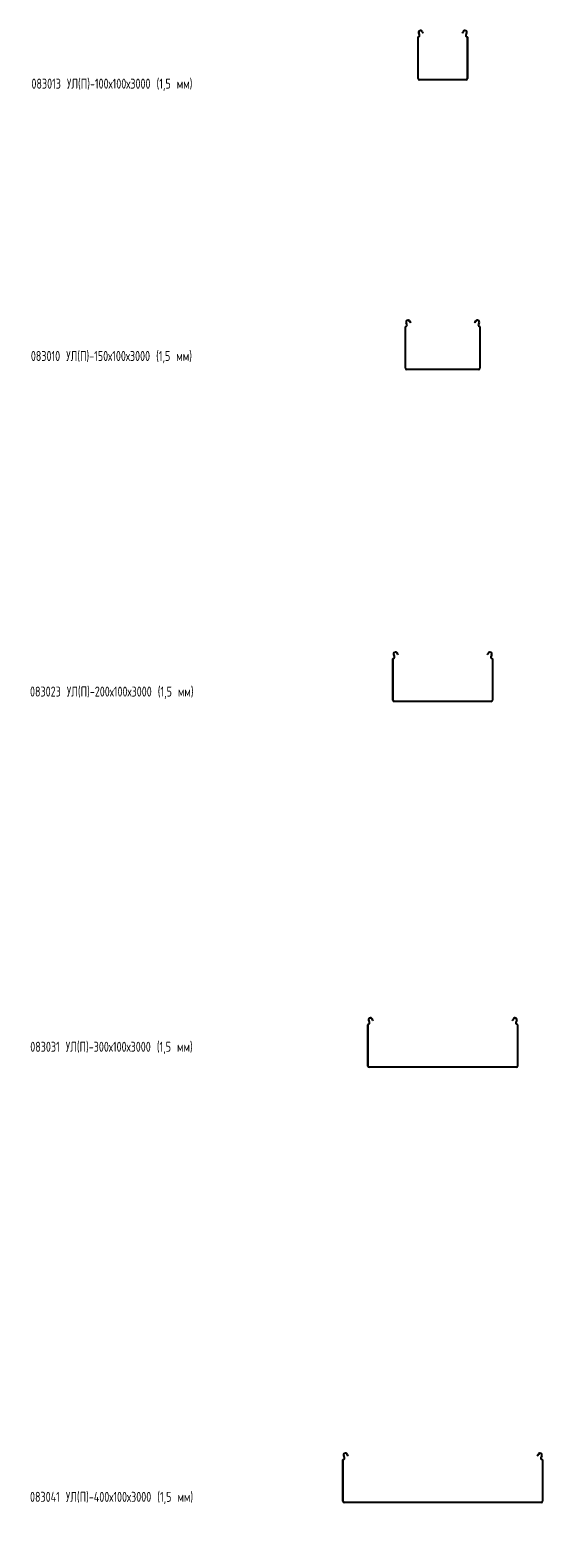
# Model space of a CAD drawing. Header units: millimetres. Extents: x -792 to 3872, y -6969 to -417.
# Tile 13 of 21: x -788 to 237, y -3433 to -417. Entities that reach past the tile are written whole.
import ezdxf

# ---------------------------------------------------------------- set-up
doc = ezdxf.new("R2010")
doc.units = ezdxf.units.MM
doc.styles.add('SLDTEXTSTYLE0', font='TXT', dxfattribs={"width": 0.7, "bigfont": 'bigfont'})

msp = doc.modelspace()

# ---------------------------------------------------------------- linework, layer by layer
at = {"color": 7, "linetype": 'Continuous', "lineweight": 15}
for p, q in [((-5.3, -420.5), (-3.6, -423.7)), ((-4, -419.8), (-2.3, -423)), ((75.3, -423), (77, -419.8)), ((76.6, -423.7), (78.4, -420.5)), ((-13.5, -514.4), (-13.5, -431.7)), ((-10.7, -426.4), (-12, -424)), ((-12, -514.4), (-12, -431.7)), ((-9.4, -425.7), (-10.6, -423.3)), ((-2.3, -423), (-3.6, -423.7)), ((76.6, -423.7), (75.3, -423)), ((83.7, -423.3), (82.4, -425.7)), ((85, -424), (83.7, -426.4)), ((85, -431.7), (85, -514.4)), ((86.5, -431.7), (86.5, -514.4)), ((83.5, -515.9), (-10.5, -515.9)), ((83.5, -517.4), (-10.5, -517.4)), ((-38.5, -1093.7), (-38.5, -1011)), ((-35.7, -1005.7), (-37, -1003.3)), ((-37, -1093.7), (-37, -1011)), ((-34.4, -1005), (-35.6, -1002.6)), ((-30.3, -999.7), (-28.6, -1003)), ((-29, -999), (-27.3, -1002.3)), ((-27.3, -1002.3), (-28.6, -1003)), ((100.3, -1002.3), (102, -999)), ((101.6, -1003), (100.3, -1002.3)), ((101.6, -1003), (103.4, -999.7)), ((108.7, -1002.6), (107.4, -1005)), ((110, -1003.3), (108.7, -1005.7)), ((110, -1011), (110, -1093.7)), ((111.5, -1011), (111.5, -1093.7)), ((108.5, -1095.2), (-35.5, -1095.2)), ((108.5, -1096.7), (-35.5, -1096.7)), ((-63.5, -1757.7), (-63.5, -1675)), ((-60.7, -1669.7), (-62, -1667.3)), ((-62, -1757.7), (-62, -1675)), ((-59.4, -1669), (-60.6, -1666.6)), ((-55.3, -1663.8), (-55, -1664.4)), ((-55, -1664.4), (-53.7, -1663.7)), ((-53.6, -1667), (-55, -1664.4)), ((-54, -1663.1), (-53.7, -1663.7)), ((-53.7, -1663.7), (-52.3, -1666.3)), ((-52.3, -1666.3), (-53.6, -1667)), ((125.3, -1666.3), (126.7, -1663.7)), ((126.6, -1667), (125.3, -1666.3)), ((128, -1664.4), (126.6, -1667)), ((126.7, -1663.7), (127, -1663.1)), ((126.7, -1663.7), (128, -1664.4)), ((128, -1664.4), (128.4, -1663.8)), ((133.7, -1666.6), (132.4, -1669)), ((135, -1667.3), (133.7, -1669.7)), ((135, -1675), (135, -1757.7)), ((136.5, -1675), (136.5, -1757.7)), ((133.5, -1759.2), (-60.5, -1759.2)), ((133.5, -1760.7), (-60.5, -1760.7)), ((-113.5, -2489.3), (-113.5, -2406.6)), ((-110.7, -2401.3), (-112, -2398.9)), ((-112, -2489.3), (-112, -2406.6)), ((-109.4, -2400.6), (-110.6, -2398.2)), ((-105.3, -2395.4), (-105, -2396)), ((-105, -2396), (-103.7, -2395.3)), ((-103.6, -2398.6), (-105, -2396)), ((-104, -2394.6), (-103.7, -2395.3)), ((-103.7, -2395.3), (-102.3, -2397.9)), ((-102.3, -2397.9), (-103.6, -2398.6)), ((175.3, -2397.9), (176.7, -2395.3)), ((176.6, -2398.6), (175.3, -2397.9)), ((178, -2396), (176.6, -2398.6)), ((176.7, -2395.3), (177, -2394.6)), ((176.7, -2395.3), (178, -2396)), ((178, -2396), (178.4, -2395.4)), ((183.7, -2398.2), (182.4, -2400.6)), ((185, -2398.9), (183.7, -2401.3)), ((185, -2406.6), (185, -2489.3)), ((186.5, -2406.6), (186.5, -2489.3)), ((183.5, -2490.8), (-110.5, -2490.8)), ((183.5, -2492.3), (-110.5, -2492.3)), ((-163.5, -3359.9), (-163.5, -3277.2)), ((-160.7, -3271.9), (-162, -3269.6)), ((-162, -3359.9), (-162, -3277.2)), ((-159.4, -3271.2), (-160.6, -3268.9)), ((-155.3, -3266), (-155, -3266.6)), ((-155, -3266.6), (-153.7, -3265.9)), ((-153.6, -3269.3), (-155, -3266.6)), ((-154, -3265.3), (-153.7, -3265.9)), ((-153.7, -3265.9), (-152.3, -3268.6)), ((-152.3, -3268.6), (-153.6, -3269.3)), ((225.3, -3268.6), (226.7, -3265.9)), ((226.6, -3269.3), (225.3, -3268.6)), ((228, -3266.6), (226.6, -3269.3)), ((226.7, -3265.9), (227, -3265.3)), ((226.7, -3265.9), (228, -3266.6)), ((228, -3266.6), (228.4, -3266)), ((233.7, -3268.9), (232.4, -3271.2)), ((235, -3269.6), (233.7, -3271.9)), ((235, -3277.2), (235, -3359.9)), ((236.5, -3277.2), (236.5, -3359.9)), ((233.5, -3361.4), (-160.5, -3361.4)), ((233.5, -3362.9), (-160.5, -3362.9))]:
    msp.add_line(p, q, dxfattribs=at)
for centre, radius, start, end in [((-8, -421.9), 4.5, 28.0725, 208.0725), ((-8, -421.9), 3, 28.0725, 208.0725), ((81, -421.9), 4.5, 331.9275, 151.9275), ((81, -421.9), 3, 331.9275, 151.9275), ((-11.7, -431.7), 1.8, 106.2863, 180), ((-12.9, -427.6), 2.5, 286.2863, 28.0725), ((-11.7, -431.7), 0.3, 106.2863, 180), ((-12.9, -427.6), 4, 286.2863, 28.0725), ((85.9, -427.6), 4, 151.9275, 253.7137), ((85.9, -427.6), 2.5, 151.9275, 253.7137), ((84.7, -431.7), 0.3, 0, 73.7137), ((84.7, -431.7), 1.8, 0, 73.7137), ((-10.5, -514.4), 3, 180, 270), ((-10.5, -514.4), 1.5, 180, 270), ((83.5, -514.4), 1.5, 270, 0), ((83.5, -514.4), 3, 270, 0), ((-36.7, -1011), 1.8, 106.2863, 180), ((-33, -1001.2), 4.5, 28.0725, 208.0725), ((-37.9, -1006.8), 2.5, 286.2863, 28.0725), ((-36.7, -1011), 0.3, 106.2863, 180), ((-37.9, -1006.8), 4, 286.2863, 28.0725), ((-33, -1001.2), 3, 28.0725, 208.0725), ((106, -1001.2), 4.5, 331.9275, 151.9275), ((106, -1001.2), 3, 331.9275, 151.9275), ((110.9, -1006.8), 4, 151.9275, 253.7137), ((110.9, -1006.8), 2.5, 151.9275, 253.7137), ((109.7, -1011), 0.3, 0, 73.7137), ((109.7, -1011), 1.8, 0, 73.7137), ((-35.5, -1093.7), 3, 180, 270), ((-35.5, -1093.7), 1.5, 180, 270), ((108.5, -1093.7), 1.5, 270, 0), ((108.5, -1093.7), 3, 270, 0), ((-61.7, -1675), 1.8, 106.2863, 180), ((-58, -1665.2), 4.5, 28.0725, 208.0725), ((-62.9, -1670.9), 2.5, 286.2863, 28.0725), ((-61.7, -1675), 0.3, 106.2863, 180), ((-62.9, -1670.9), 4, 286.2863, 28.0725), ((-58, -1665.2), 3, 28.0725, 208.0725), ((131, -1665.2), 4.5, 331.9275, 151.9275), ((131, -1665.2), 3, 331.9275, 151.9275), ((135.9, -1670.9), 4, 151.9275, 253.7137), ((135.9, -1670.9), 2.5, 151.9275, 253.7137), ((134.7, -1675), 0.3, 0, 73.7137), ((134.7, -1675), 1.8, 0, 73.7137), ((-60.5, -1757.7), 3, 180, 270), ((-60.5, -1757.7), 1.5, 180, 270), ((133.5, -1757.7), 1.5, 270, 0), ((133.5, -1757.7), 3, 270, 0), ((-111.7, -2406.6), 1.8, 106.2863, 180), ((-108, -2396.8), 4.5, 28.0725, 208.0725), ((-112.9, -2402.4), 2.5, 286.2863, 28.0725), ((-111.7, -2406.6), 0.3, 106.2863, 180), ((-112.9, -2402.4), 4, 286.2863, 28.0725), ((-108, -2396.8), 3, 28.0725, 208.0725), ((181, -2396.8), 4.5, 331.9275, 151.9275), ((181, -2396.8), 3, 331.9275, 151.9275), ((185.9, -2402.4), 4, 151.9275, 253.7137), ((185.9, -2402.4), 2.5, 151.9275, 253.7137), ((184.7, -2406.6), 0.3, 0, 73.7137), ((184.7, -2406.6), 1.8, 0, 73.7137), ((-110.5, -2489.3), 3, 180, 270), ((-110.5, -2489.3), 1.5, 180, 270), ((183.5, -2489.3), 3, 270, 0), ((183.5, -2489.3), 1.5, 270, 0), ((-161.7, -3277.2), 1.8, 106.2863, 180), ((-158, -3267.4), 4.5, 28.0725, 208.0725), ((-162.9, -3273.1), 2.5, 286.2863, 28.0725), ((-161.7, -3277.2), 0.3, 106.2863, 180), ((-162.9, -3273.1), 4, 286.2863, 28.0725), ((-158, -3267.4), 3, 28.0725, 208.0725), ((231, -3267.4), 4.5, 331.9275, 151.9275), ((231, -3267.4), 3, 331.9275, 151.9275), ((235.9, -3273.1), 4, 151.9275, 253.7137), ((235.9, -3273.1), 2.5, 151.9275, 253.7137), ((234.7, -3277.2), 0.3, 0, 73.7137), ((234.7, -3277.2), 1.8, 0, 73.7137), ((-160.5, -3359.9), 3, 180, 270), ((-160.5, -3359.9), 1.5, 180, 270), ((233.5, -3359.9), 1.5, 270, 0), ((233.5, -3359.9), 3, 270, 0)]:
    msp.add_arc(centre, radius, start, end, dxfattribs=at)

# ---------------------------------------------------------------- texts
at = {"color": 7, "linetype": 'Continuous', "lineweight": 0, "char_height": 20, "attachment_point": 1, "style": 'SLDTEXTSTYLE0'}
for s, insert in [('083013 \\M+18454\\M+1844C(\\M+18450)-100\\M+18487100\\M+184873000 (1,5 \\M+1847D\\M+1847D)', (-785.2, -514.4)), ('083010 \\M+18454\\M+1844C(\\M+18450)-150\\M+18487100\\M+184873000 (1,5 \\M+1847D\\M+1847D)', (-786.4, -1059.1)), ('083023 \\M+18454\\M+1844C(\\M+18450)-200\\M+18487100\\M+184873000 (1,5 \\M+1847D\\M+1847D)', (-788.1, -1730.3)), ('083031 \\M+18454\\M+1844C(\\M+18450)-300\\M+18487100\\M+184873000 (1,5 \\M+1847D\\M+1847D)', (-787.6, -2440.8)), ('083041 \\M+18454\\M+1844C(\\M+18450)-400\\M+18487100\\M+184873000 (1,5 \\M+1847D\\M+1847D)', (-788.1, -3341))]:
    msp.add_mtext(s, dxfattribs=dict(at, insert=insert))

doc.saveas('drawing.dxf')
